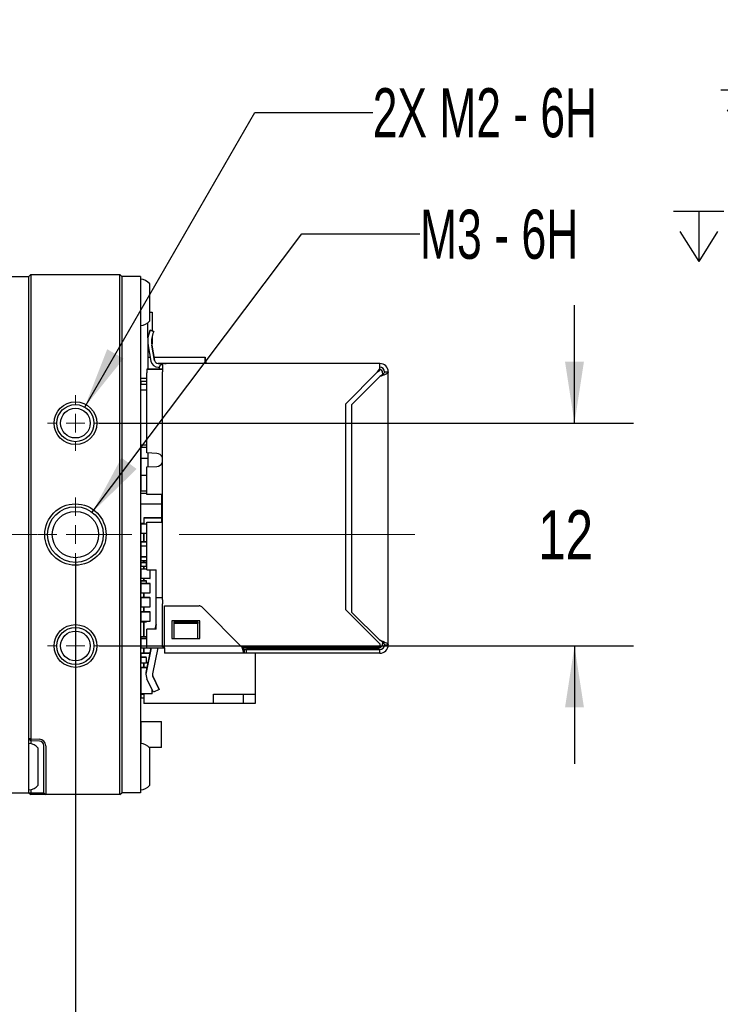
# Paper-space layout 'RJ45 body' of a CAD drawing. Header units: millimetres. Extents: x 5 to 274, y 4 to 211.
# Tile 4 of 21: x 127 to 165, y 36 to 89. Entities that reach past the tile are written whole.
import ezdxf

# ---------------------------------------------------------------- set-up
doc = ezdxf.new("R2010")
doc.units = ezdxf.units.MM
doc.linetypes.add('CENTERX2', pattern=[20.32, 12.7, -2.54, 2.54, -2.54])
doc.layers.add('DIMENSIONS', color=8, linetype='Continuous')
doc.styles.add('SLDTEXTSTYLE0', font='TXT', dxfattribs={"width": 0.75})
doc.styles.add('SLDTEXTSTYLE3', font='TXT', dxfattribs={"width": 0.675})
doc.styles.add('SLDTEXTSTYLE5', font='TXT', dxfattribs={"width": 0.678571})
doc.dimstyles.new('SLDDIMSTYLE11', dxfattribs={"dimtxt": 2.645833, "dimasz": 3.302, "dimexe": 0, "dimexo": 0.0625, "dimgap": 0.661458, "dimtad": 0, "dimtih": 1, "dimtoh": 1, "dimdec": 0, "dimrnd": 1e-09, "dimzin": 12, "dimdsep": 46, "dimtxsty": 'SLDTEXTSTYLE0', "dimsah": 1, "dimcen": 0.09, "dimadec": 0, "dimazin": 3, "dimtol": 1, "dimtp": 0.5, "dimtm": 0.5, "dimtfac": 1, "dimtdec": 1, "dimtmove": 0, "dimatfit": 0, "dimfxl": 1, "dimfrac": 2, "dimtolj": 1, "dimarcsym": 0})
doc.dimstyles.new('SLDDIMSTYLE8', dxfattribs={"dimtxt": 2.645833, "dimasz": 3.302, "dimexe": 0, "dimexo": 0.0625, "dimgap": 0.661458, "dimtad": 0, "dimtih": 1, "dimtoh": 1, "dimdec": 0, "dimrnd": 1e-09, "dimzin": 12, "dimdsep": 46, "dimtxsty": 'SLDTEXTSTYLE0', "dimsah": 1, "dimcen": 0.09, "dimadec": 0, "dimazin": 3, "dimtfac": 1, "dimtdec": 0, "dimtmove": 0, "dimatfit": 0, "dimfxl": 1, "dimfrac": 2, "dimtolj": 1, "dimtzin": 12, "dimarcsym": 0})
doc.dimstyles.new('SLDDIMSTYLE9', dxfattribs={"dimtxt": 2.645833, "dimasz": 3.302, "dimexe": 0, "dimexo": 0.0625, "dimgap": 0.661458, "dimtad": 0, "dimtih": 1, "dimtoh": 1, "dimdec": 6, "dimrnd": 1e-09, "dimzin": 12, "dimdsep": 46, "dimtxsty": 'SLDTEXTSTYLE0', "dimsah": 1, "dimcen": 0, "dimadec": 0, "dimazin": 3, "dimtfac": 1, "dimtofl": 0, "dimtmove": 0, "dimatfit": 3, "dimfxl": 1, "dimfrac": 2, "dimtolj": 1, "dimtzin": 12, "dimarcsym": 0})

# ---------------------------------------------------------------- blocks, each defined once
blk = doc.blocks.new('SW_SYMBOL_HOLE_DEPTH')
at = {"layer": 'DIMENSIONS', "color": 0}
for p, q in [((0, 875), (800, 875)), ((400, 875), (400, 75)), ((100, 555), (400, 75)), ((700, 555), (400, 75))]:
    blk.add_line(p, q, dxfattribs=at)
blk = doc.blocks.new('_D_21')
at = {"layer": 'DIMENSIONS'}
for p, q in [((117.549, 105.606), (110.921, 94.125)), ((110.921, 94.125), (117.271, 94.125))]:
    blk.add_line(p, q, dxfattribs=at)
blk.add_solid([(117.549, 105.606), (115.458, 103), (116.338, 102.492)], dxfattribs=at)
at = {"layer": 'DIMENSIONS', "xscale": 0.0033796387, "yscale": 0.0033796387, "zscale": 0.0033796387}
blk.add_blockref('SW_SYMBOL_HOLE_DEPTH', (136.007, 92.39), dxfattribs=at)
at = {"layer": 'DIMENSIONS', "attachment_point": 1}
for s, insert, char_height, style in [('4X M2 - 6H', (117.271, 95.434), 2.6458, 'SLDTEXTSTYLE3'), ('3', (140.783, 95.434), 2.646, 'SLDTEXTSTYLE0'), ('MIN', (143.713, 95.434), 2.6458, 'SLDTEXTSTYLE0')]:
    blk.add_mtext(s, dxfattribs=dict(at, insert=insert, char_height=char_height, style=style))
blk = doc.blocks.new('_D_29')
at = {"layer": 'DIMENSIONS'}
for p, q in [((156.917, 67.365), (156.917, 73.715)), ((131.319, 67.365), (160.092, 67.365)), ((131.319, 55.365), (160.092, 55.365)), ((156.917, 55.365), (156.917, 49.015))]:
    blk.add_line(p, q, dxfattribs=at)
for points in [[(156.917, 67.365), (157.425, 70.667), (156.409, 70.667)], [(156.917, 55.365), (156.409, 52.063), (157.425, 52.063)]]:
    blk.add_solid(points, dxfattribs=at)
at = {"layer": 'DIMENSIONS', "insert": (154.962, 62.674), "char_height": 2.6458, "attachment_point": 1, "style": 'SLDTEXTSTYLE0'}
blk.add_mtext('12', dxfattribs=at)
blk = doc.blocks.new('_D_31')
at = {"layer": 'DIMENSIONS'}
for p, q in [((130.049, 60.095), (130.049, 30.19)), ((118.049, 44.595), (118.049, 30.19)), ((118.049, 33.365), (111.699, 33.365)), ((130.049, 33.365), (136.399, 33.365))]:
    blk.add_line(p, q, dxfattribs=at)
for points in [[(118.049, 33.365), (114.747, 33.873), (114.747, 32.857)], [(130.049, 33.365), (133.351, 32.857), (133.351, 33.873)]]:
    blk.add_solid(points, dxfattribs=at)
at = {"layer": 'DIMENSIONS', "char_height": 2.6458, "attachment_point": 1, "style": 'SLDTEXTSTYLE0'}
for s, insert in [('12', (118.684, 34.674)), ('±0.5', (122.594, 34.674))]:
    blk.add_mtext(s, dxfattribs=dict(at, insert=insert))
blk = doc.blocks.new('_D_32')
at = {"layer": 'DIMENSIONS'}
for p, q in [((130.549, 68.231), (139.706, 84.091)), ((139.706, 84.091), (146.056, 84.091))]:
    blk.add_line(p, q, dxfattribs=at)
blk.add_solid([(130.549, 68.231), (132.64, 70.837), (131.76, 71.345)], dxfattribs=at)
at = {"layer": 'DIMENSIONS', "xscale": 0.0033796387, "yscale": 0.0033796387, "zscale": 0.0033796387}
blk.add_blockref('SW_SYMBOL_HOLE_DEPTH', (164.792, 82.356), dxfattribs=at)
at = {"layer": 'DIMENSIONS', "attachment_point": 1}
for s, insert, char_height, style in [('2X M2 - 6H', (146.056, 85.4), 2.6458, 'SLDTEXTSTYLE3'), ('3', (169.568, 85.4), 2.646, 'SLDTEXTSTYLE0'), ('MIN', (172.498, 85.4), 2.6458, 'SLDTEXTSTYLE0')]:
    blk.add_mtext(s, dxfattribs=dict(at, insert=insert, char_height=char_height, style=style))
blk = doc.blocks.new('_D_33')
at = {"layer": 'DIMENSIONS'}
for p, q in [((130.952, 62.563), (142.244, 77.549)), ((142.244, 77.549), (148.594, 77.549))]:
    blk.add_line(p, q, dxfattribs=at)
blk.add_solid([(130.952, 62.563), (133.345, 64.895), (132.533, 65.506)], dxfattribs=at)
at = {"layer": 'DIMENSIONS', "xscale": 0.0033796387, "yscale": 0.0033796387, "zscale": 0.0033796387}
blk.add_blockref('SW_SYMBOL_HOLE_DEPTH', (162.254, 75.814), dxfattribs=at)
at = {"layer": 'DIMENSIONS', "attachment_point": 1}
for s, insert, char_height, style in [('M3 - 6H', (148.594, 78.858), 2.6458, 'SLDTEXTSTYLE5'), ('3', (167.03, 78.858), 2.646, 'SLDTEXTSTYLE0'), ('MIN', (169.96, 78.858), 2.6458, 'SLDTEXTSTYLE0')]:
    blk.add_mtext(s, dxfattribs=dict(at, insert=insert, char_height=char_height, style=style))
blk = doc.blocks.new('SW_CENTERMARKSYMBOL_19')
at = {"color": 0, "linetype": 'Continuous', "lineweight": 18}
for p, q in [((0, 1), (0, 1.5)), ((-1, 0), (-1.5, 0)), ((0, 0), (-0.5, 0)), ((0, 0), (0, 0.5)), ((0, 0), (0, -0.5)), ((0, 0), (0.5, 0)), ((1, 0), (1.5, 0)), ((0, -1), (0, -1.5))]:
    blk.add_line(p, q, dxfattribs=at)
blk = doc.blocks.new('SW_CENTERMARKSYMBOL_20')
at = {"color": 0, "linetype": 'Continuous', "lineweight": 18}
for p, q in [((0, 1), (0, 2)), ((-1, 0), (-2, 0)), ((0, 0), (-0.5, 0)), ((0, 0), (0, 0.5)), ((0, 0), (0, -0.5)), ((0, 0), (0.5, 0)), ((1, 0), (2, 0)), ((0, -1), (0, -2))]:
    blk.add_line(p, q, dxfattribs=at)
blk = doc.blocks.new('SW_CENTERMARKSYMBOL_21')
at = {"color": 0, "linetype": 'Continuous', "lineweight": 18}
for p, q in [((0, 1), (0, 1.5)), ((-1, 0), (-1.5, 0)), ((0, 0), (-0.5, 0)), ((0, 0), (0, 0.5)), ((0, 0), (0, -0.5)), ((0, 0), (0.5, 0)), ((1, 0), (1.5, 0)), ((0, -1), (0, -1.5))]:
    blk.add_line(p, q, dxfattribs=at)

psp = doc.layouts.new('RJ45 body')

# ---------------------------------------------------------------- linework, layer by layer
at = {"color": 7, "linetype": 'Continuous', "lineweight": 25}
for p, q in [((127.6491738, 75.3654231), (127.5491738, 75.2654231)), ((127.6491738, 75.3654231), (127.6491738, 74.3654231)), ((127.6491738, 75.3654231), (132.4491738, 75.3654231)), ((132.4491738, 74.3654231), (132.4491738, 75.3654231)), ((132.5491738, 75.2654231), (132.4491738, 75.3654231)), ((126.5491738, 75.2654231), (127.5491738, 75.2654231)), ((127.5491738, 74.3654231), (127.5491738, 75.2654231)), ((132.5491738, 75.2654231), (132.5491738, 74.3654231)), ((133.5491738, 75.2654231), (132.5491738, 75.2654231)), ((133.5491738, 75.2654231), (133.5491738, 74.3654231)), ((134.0491738, 72.8654231), (134.0491738, 74.8654231)), ((127.5491738, 50.3691047), (127.5491738, 74.3654231)), ((127.5491738, 48.3654231), (127.5491738, 74.3654231)), ((127.6491738, 74.3654231), (127.6491738, 50.361992)), ((132.4491738, 48.3654231), (132.4491738, 74.3654231)), ((132.5491738, 74.3654231), (132.5491738, 48.3654231)), ((133.5491738, 74.3654231), (133.5491738, 48.3654231)), ((134.0491738, 73.3343457), (134.1791779, 73.3343457)), ((134.1791779, 73.3343457), (134.1791779, 72.3359241)), ((133.9485011, 71.949008), (133.9485011, 72.7709967)), ((134.0322901, 72.2565018), (134.0749985, 72.3738423)), ((134.0749985, 72.3738417), (134.0322901, 72.2565012)), ((134.0749985, 72.3738417), (134.0749985, 72.3738423)), ((134.262937, 72.3054383), (134.0749985, 72.3738423)), ((134.0749985, 72.3738417), (134.262937, 72.3054377)), ((134.262937, 72.3054377), (134.2202286, 72.1880972)), ((134.262937, 72.3054383), (134.262937, 72.3054377)), ((133.9485011, 71.949008), (133.9485012, 70.274008)), ((133.9552157, 71.6343466), (133.9485011, 71.6343466)), ((134.1791779, 71.6343466), (134.1564499, 71.6343466)), ((134.1791779, 72.0500382), (134.1791779, 71.6343466)), ((133.9691289, 71.5345656), (134.1154833, 70.7045488)), ((134.3124448, 70.7392791), (134.1660905, 71.5692958)), ((134.1660905, 71.5692952), (134.3124448, 70.7392785)), ((133.9485011, 70.9193197), (134.0776134, 70.9193197)), ((133.9591789, 70.6053049), (133.9485012, 70.6053049)), ((133.9591789, 70.2740088), (133.9591789, 70.6053049)), ((134.2806988, 70.9193197), (137.0291789, 70.9193198)), ((134.7385012, 70.5740087), (134.5094064, 70.5740087)), ((134.5094064, 70.5740081), (134.7385012, 70.5740081)), ((134.9385012, 70.5740079), (134.7385012, 70.5740079)), ((134.7385012, 70.5740078), (134.7385012, 70.1240077)), ((146.4385012, 70.5740096), (134.8385012, 70.5740091)), ((134.9385012, 70.574009), (134.8385012, 70.574009)), ((134.8385012, 70.5740088), (134.9385012, 70.5740088)), ((134.9385012, 70.574008), (134.8385012, 70.574008)), ((134.8385012, 70.5740079), (134.9385012, 70.5740079)), ((137.0291789, 70.9193198), (137.0291789, 70.5740092)), ((137.029179, 70.5740092), (137.0291789, 70.9193198)), ((137.0291789, 70.5740092), (137.0291789, 70.7584317)), ((137.0291789, 70.7584317), (137.0791789, 70.7584317)), ((137.0791789, 70.7584317), (137.0791789, 70.5740092)), ((137.079179, 70.5740092), (137.0791789, 70.7584317)), ((146.4385012, 70.2904825), (146.4385012, 70.5740083)), ((133.8885012, 70.274008), (133.9485012, 70.274008)), ((134.5385012, 70.274008), (133.8885012, 70.274008)), ((133.8885012, 70.2740078), (134.7385012, 70.2740079)), ((134.7385012, 70.2740078), (133.8885012, 70.2740077)), ((133.8885012, 70.2740077), (133.8885012, 70.0740077)), ((133.8885014, 65.7567963), (133.8885012, 70.0740077)), ((133.9485012, 70.274009), (134.5385012, 70.2740091)), ((133.9485012, 70.2740089), (134.5385012, 70.274009)), ((133.9485012, 70.2740088), (134.5385012, 70.2740088)), ((134.5094064, 70.3740081), (134.5556582, 70.3740081)), ((134.7385017, 58.0317032), (134.7385012, 70.1240077)), ((146.3185012, 70.1240082), (144.5885012, 68.3940082)), ((146.3185012, 70.1240082), (146.4385012, 70.2904825)), ((146.3185012, 70.1240082), (146.4385012, 70.2164939)), ((146.3185012, 70.1240082), (146.3185012, 70.1240082)), ((146.4385012, 70.2164939), (146.4385012, 70.2904825)), ((146.5885012, 70.0740083), (146.5885012, 69.978625)), ((146.6885012, 70.1240083), (146.8885012, 70.1240083)), ((146.8627652, 70.2740087), (146.8627652, 70.2740092)), ((146.8885018, 55.4240083), (146.8885012, 70.1240083)), ((133.8885012, 69.774008), (133.5491738, 69.774008)), ((133.5791789, 69.1535561), (133.5791789, 69.4675709)), ((133.5791789, 69.4675709), (133.8885012, 69.4675709)), ((133.579179, 69.609447), (133.579179, 69.774008)), ((133.8885012, 69.6094471), (133.579179, 69.609447)), ((133.579179, 69.609447), (133.579179, 69.4675709)), ((146.4385012, 69.8740083), (144.9385013, 68.3740082)), ((144.9385013, 68.3740082), (146.4385012, 69.8740082)), ((146.4385012, 69.8740082), (146.4385012, 69.8740083)), ((133.5791789, 69.1535561), (133.8885012, 69.1535561)), ((133.579179, 66.188613), (133.5791789, 69.1535561)), ((144.5885012, 68.3940082), (144.5885017, 57.3340082)), ((144.9385017, 57.1740082), (144.9385013, 68.3740082)), ((144.9385013, 68.3740082), (144.9385013, 68.3740082)), ((133.579179, 66.188613), (133.8885013, 66.188613)), ((133.579179, 66.188613), (133.579179, 66.0578461)), ((133.8885014, 66.0578461), (133.579179, 66.0578461)), ((133.5791792, 66.0578461), (133.5791792, 65.4728068)), ((134.4333294, 65.7336935), (133.8885014, 65.7567963)), ((133.9591791, 65.0142175), (133.9591791, 65.7538005)), ((133.5791792, 65.4728068), (133.9591792, 65.4728069)), ((133.5791792, 65.4728068), (133.5791793, 64.5570342)), ((133.8885014, 65.0112192), (134.4333294, 65.034322)), ((133.8885014, 65.0112192), (134.4333294, 65.034322)), ((133.8885015, 63.5240077), (133.8885014, 65.0112192)), ((133.8885014, 65.0112192), (133.8885014, 65.0112192)), ((133.5791792, 64.5570342), (133.8885014, 64.5570343)), ((133.5791792, 64.5570342), (133.5791792, 63.7214104)), ((146.8885014, 64.6740095), (146.8885014, 64.6740096)), ((146.8885014, 64.6740083), (146.8885014, 64.6740084)), ((133.5791792, 63.5906435), (133.5791792, 63.7214104)), ((133.5791792, 63.7214104), (133.8885015, 63.7214104)), ((133.5791792, 63.5906435), (133.8885015, 63.5906435)), ((133.5791793, 63.0252002), (133.5791792, 63.5906435)), ((134.7385015, 63.5240077), (133.8885015, 63.5240077)), ((134.6885015, 63.5240078), (134.6885015, 62.0240078)), ((133.5791793, 63.0252002), (134.6885015, 63.0252003)), ((133.7291767, 62.2653182), (133.7291766, 62.2653182)), ((133.7291766, 62.2653182), (134.3291766, 62.2653182)), ((133.7291766, 62.2653182), (133.7291766, 61.9253087)), ((133.7291767, 62.2653182), (133.7291767, 61.9253087)), ((134.6885015, 62.2653182), (133.7291767, 62.2653182)), ((134.3291766, 62.2653182), (134.3291766, 62.2653183)), ((134.3291766, 62.2653183), (134.6885015, 62.2653183)), ((146.8885015, 62.0740095), (146.8885015, 62.0740096)), ((146.8885015, 62.0740083), (146.8885015, 62.0740084)), ((133.5691785, 61.9153086), (133.5691785, 61.4353086)), ((133.5791785, 61.9153086), (133.5691785, 61.9153086)), ((133.5791765, 61.9653183), (133.5791766, 61.9653182)), ((133.7291766, 61.9653183), (133.5791765, 61.9653183)), ((133.5791765, 61.9653183), (133.5791765, 61.9253087)), ((133.5791766, 61.9653182), (133.7291766, 61.9653182)), ((133.5791766, 61.9653182), (133.5791766, 61.9253087)), ((133.5791785, 61.9253086), (133.5791785, 61.9153086)), ((133.8885015, 61.9253086), (133.5791785, 61.9253086)), ((133.8885015, 61.9253086), (133.5791785, 61.9253086)), ((133.8885015, 62.0240077), (133.8885015, 62.0240078)), ((133.8885015, 62.0240078), (134.7385015, 62.0240078)), ((133.8885016, 59.4740077), (133.8885015, 62.0240077)), ((133.8885015, 62.0240077), (134.7385015, 62.0240077)), ((134.6885015, 62.0240078), (134.7385015, 62.0240078)), ((133.5791785, 61.4353086), (133.5691785, 61.4353086)), ((133.5791785, 61.4353086), (133.5791785, 61.4253086)), ((133.8885016, 61.4253086), (133.5791785, 61.4253086)), ((133.7291765, 60.9655041), (133.7291765, 61.4253087)), ((133.7291767, 61.4253087), (133.7291767, 60.9655041)), ((133.5691785, 60.9555041), (133.5691785, 60.7655041)), ((133.5691785, 60.7655041), (133.5791785, 60.7655041)), ((133.8885016, 60.9655041), (133.5791785, 60.9655041)), ((133.5791785, 60.9655041), (133.5791785, 60.9555041)), ((133.5791785, 60.9655041), (133.8885016, 60.9655041)), ((133.5791785, 60.7655041), (133.8885016, 60.7655041)), ((133.5791785, 60.7655041), (133.5791785, 60.1655041)), ((133.5691785, 60.1655041), (133.5691785, 59.9755041)), ((133.5791785, 60.1655041), (133.5691785, 60.1655041)), ((133.5691785, 60.1655041), (133.5691785, 60.1655041)), ((133.5691785, 60.1655041), (133.5791785, 60.1655041)), ((133.8885016, 60.1655041), (133.5791785, 60.1655041)), ((133.5791785, 60.1655041), (133.5791785, 60.1655041)), ((133.5791785, 60.1655041), (133.8885016, 60.1655041)), ((133.5791785, 59.9655041), (133.5791785, 59.9755041)), ((133.5791785, 59.9655041), (133.8885016, 59.9655041)), ((133.7291765, 59.8653182), (133.7291765, 59.9655041)), ((133.7291767, 59.9655041), (133.7291767, 59.8653182)), ((133.5691785, 59.4884497), (133.5691785, 59.0084497)), ((133.5791785, 59.4884497), (133.5691785, 59.4884497)), ((133.5791767, 59.8653182), (133.5791768, 59.8653181)), ((133.7291767, 59.8653182), (133.5791767, 59.8653182)), ((133.5791767, 59.8653182), (133.5791767, 59.6653182)), ((133.5791767, 59.6653182), (133.5791768, 59.6653181)), ((133.5791768, 59.8653181), (133.8791768, 59.8653181)), ((133.5791768, 59.6653181), (133.5791768, 59.8653181)), ((133.5791768, 59.6653181), (133.8791768, 59.6653181)), ((133.5791785, 59.4984497), (133.5791785, 59.4884497)), ((133.8885016, 59.4984497), (133.5791785, 59.4984497)), ((133.8885016, 59.4984497), (133.5791785, 59.4984497)), ((133.7291765, 59.4984498), (133.7291765, 59.6653181)), ((133.7291767, 59.8653182), (133.7291767, 59.8653182)), ((133.8791767, 59.8653182), (133.7291767, 59.8653182)), ((133.7291767, 59.6653182), (133.7291767, 59.4984498)), ((133.8791768, 59.8653181), (133.8791767, 59.8653182)), ((133.8791768, 59.6653181), (133.8791768, 59.8653181)), ((133.8885016, 59.4740077), (134.3885016, 59.4740077)), ((134.0691785, 59.0084497), (134.0691785, 59.4740088)), ((134.3885017, 57.9590077), (134.3885016, 59.4740077)), ((133.5791785, 59.0084497), (133.5691785, 59.0084497)), ((133.5791767, 58.8653182), (133.5791768, 58.8653181)), ((133.7291767, 58.8653182), (133.5791767, 58.8653182)), ((133.5791767, 58.8653182), (133.5791767, 58.7290578)), ((133.5791768, 58.7290578), (133.5791768, 58.8653181)), ((133.5791768, 58.8653181), (133.8791768, 58.8653181)), ((133.5791785, 59.0084497), (133.5791785, 58.9984497)), ((134.0591785, 58.9984497), (133.5791785, 58.9984497)), ((133.7291765, 58.8653182), (133.7291765, 58.9984498)), ((133.7291767, 58.9984498), (133.7291767, 58.8653182)), ((133.7291767, 58.8653182), (133.7291767, 58.8653182)), ((133.8791767, 58.8653182), (133.7291767, 58.8653182)), ((133.8791768, 58.8653181), (133.8791767, 58.8653182)), ((133.8791768, 58.7290578), (133.8791768, 58.8653181)), ((134.0591785, 59.0084497), (134.0691785, 59.0084497)), ((134.0591785, 59.0084497), (134.0591785, 58.9984497)), ((146.8885016, 59.3740084), (146.8885016, 59.3740095)), ((133.5691785, 58.7190577), (133.5691785, 58.2390577)), ((133.5791785, 58.7190577), (133.5691785, 58.7190577)), ((133.5791785, 58.7290577), (134.0591785, 58.7290577)), ((133.5791785, 58.7190577), (133.5791785, 58.7290577)), ((134.0591785, 58.7290577), (133.5791785, 58.7290577)), ((134.0591785, 58.7190577), (134.0591785, 58.7290577)), ((134.0591785, 58.7190577), (134.0691785, 58.7190577)), ((134.0691785, 58.2390577), (134.0691785, 58.7190577)), ((133.5791785, 58.2390577), (133.5691785, 58.2390577)), ((133.5691785, 57.9570585), (133.5691785, 57.4770585)), ((133.5791785, 57.9570585), (133.5691785, 57.9570585)), ((133.5791785, 58.2390577), (133.5791785, 58.2290577)), ((133.5791785, 58.2290577), (134.0591785, 58.2290577)), ((134.0591785, 57.9670586), (133.5791785, 57.9670586)), ((133.5791785, 57.9670585), (134.0591785, 57.9670585)), ((133.5791785, 57.9570585), (133.5791785, 57.9670585)), ((133.7291765, 57.9670587), (133.7291765, 58.2290578)), ((133.7291767, 58.2290578), (133.7291767, 57.9670587)), ((134.0591785, 58.2390577), (134.0691785, 58.2390577)), ((134.0591785, 58.2290577), (134.0591785, 58.2390577)), ((134.0591785, 57.9570585), (134.0591785, 57.9670585)), ((134.0591785, 57.9570585), (134.0691785, 57.9570585)), ((134.0691785, 57.4770585), (134.0691785, 57.9570585)), ((134.3885018, 56.2740078), (134.3885017, 57.9590078)), ((134.7385017, 57.9590077), (134.3885017, 57.9590077)), ((134.7385017, 57.8478555), (134.7385017, 58.0317032)), ((134.7385017, 57.8478555), (134.7385017, 57.6269367)), ((133.5791785, 57.4770585), (133.5691785, 57.4770585)), ((133.5791785, 57.4770585), (133.5791785, 57.4670585)), ((133.5791785, 57.4670585), (134.0591785, 57.4670585)), ((133.7291765, 57.1999784), (133.7291765, 57.4670587)), ((133.7291767, 57.4670587), (133.7291767, 57.1999784)), ((134.0591785, 57.4770585), (134.0691785, 57.4770585)), ((134.0591785, 57.4670585), (134.0591785, 57.4770585)), ((134.7385017, 57.6198656), (134.7385017, 57.6269367)), ((134.7385018, 55.3240077), (134.7385017, 57.6198656)), ((134.8385017, 57.5240077), (136.705659, 57.5240078)), ((134.8385017, 57.5240077), (136.705659, 57.5240078)), ((134.8385018, 55.2740077), (134.8385017, 57.5240077)), ((134.8385017, 57.5240077), (134.8385017, 57.5240077)), ((136.8470804, 57.4654292), (139.0385018, 55.2740079)), ((136.8470804, 57.4654292), (139.0385018, 55.2740079)), ((144.5885017, 57.3340082), (146.4385018, 55.4840082)), ((144.5885017, 57.3340082), (146.4385018, 55.4840083)), ((144.5885017, 57.3340082), (144.5885017, 57.3340082)), ((133.5691785, 57.1899782), (133.5691785, 56.7099782)), ((133.5791785, 57.1899782), (133.5691785, 57.1899782)), ((133.5791785, 57.1999782), (134.0591785, 57.1999782)), ((133.5791785, 57.1899782), (133.5791785, 57.1999782)), ((134.0591785, 57.1999782), (133.5791785, 57.1999782)), ((134.0591785, 57.1899782), (134.0591785, 57.1999782)), ((134.0591785, 57.1899782), (134.0691785, 57.1899782)), ((134.0691785, 56.7099782), (134.0691785, 57.1899782)), ((146.4385018, 55.6740082), (144.9385017, 57.1740082)), ((133.5791785, 56.7099782), (133.5691785, 56.7099782)), ((133.5791767, 56.6999784), (133.5791767, 56.6653182)), ((133.5791767, 56.6653182), (133.5791768, 56.6653181)), ((133.5791768, 56.6653181), (133.5791768, 56.6999784)), ((133.5791768, 56.6653181), (133.8791768, 56.6653181)), ((133.5791785, 56.7099782), (133.5791785, 56.6999782)), ((133.5791785, 56.6999782), (134.0591785, 56.6999782)), ((133.7291765, 55.8653182), (133.7291765, 56.6653181)), ((133.7291767, 56.6653182), (133.7291767, 55.8653182)), ((133.8791768, 56.6653181), (133.8791768, 56.6999784)), ((133.8885018, 56.274008), (133.8885018, 56.2740077)), ((134.3885018, 56.274008), (133.8885018, 56.274008)), ((134.3885018, 56.2740078), (133.8885018, 56.2740077)), ((133.8885018, 55.2740077), (133.8885018, 56.2740077)), ((134.0591785, 56.7099782), (134.0691785, 56.7099782)), ((134.0591785, 56.6999782), (134.0591785, 56.7099782)), ((134.337792, 56.274008), (134.3885018, 56.520677)), ((134.3885018, 56.520677), (134.337792, 56.274008)), ((134.3885018, 56.274008), (134.3885018, 56.2740078)), ((136.7385018, 56.7240078), (135.2385018, 56.7240077)), ((135.2385018, 56.7240077), (135.2385018, 55.7740077)), ((135.3385018, 56.6740078), (135.3385018, 56.5799591)), ((135.3385018, 56.6740078), (136.6385018, 56.6740078)), ((135.3385018, 56.5799591), (135.3385018, 55.7740078)), ((136.6385018, 56.5799591), (135.3385018, 56.5799591)), ((136.6385018, 56.6740078), (136.6385018, 56.5799591)), ((136.6385018, 55.7740078), (136.6385018, 56.5799591)), ((136.7385018, 55.7740078), (136.7385018, 56.7240078)), ((133.5691785, 55.7394091), (133.5691785, 55.2594091)), ((133.5791785, 55.7394091), (133.5691785, 55.7394091)), ((133.5791767, 55.8653182), (133.5791768, 55.8653181)), ((133.7291767, 55.8653182), (133.5791767, 55.8653182)), ((133.5791767, 55.8653182), (133.5791767, 55.7494092)), ((133.5791768, 55.8653181), (133.8791768, 55.8653181)), ((133.5791768, 55.7494092), (133.5791768, 55.8653181)), ((133.5791785, 55.7494091), (133.5791785, 55.7394091)), ((133.8885018, 55.7494091), (133.5791785, 55.7494091)), ((133.8885018, 55.7494091), (133.5791785, 55.7494091)), ((133.7291767, 55.8653182), (133.7291767, 55.8653182)), ((133.8791767, 55.8653182), (133.7291767, 55.8653182)), ((133.8791768, 55.8653181), (133.8791767, 55.8653182)), ((133.8791768, 55.7494092), (133.8791768, 55.8653181)), ((135.2385018, 55.7740077), (136.7385018, 55.7740078)), ((135.2385018, 55.7740078), (136.7385018, 55.7740078)), ((135.2385018, 55.7740077), (135.2385018, 55.7740078)), ((136.7385018, 55.7740078), (136.7385018, 55.7740078)), ((133.5791785, 55.2594091), (133.5691785, 55.2594091)), ((133.5791785, 55.2594091), (133.5791785, 55.2494091)), ((134.0591785, 55.2494091), (133.5791785, 55.2494091)), ((133.7291765, 54.9800191), (133.7291765, 55.2494092)), ((133.7291767, 55.2494092), (133.7291767, 54.9800191)), ((134.1322138, 55.2740088), (133.8562903, 53.931827)), ((133.8562903, 53.931827), (134.1322136, 55.2740077)), ((133.8885018, 55.2740077), (134.8385018, 55.2740078)), ((134.0591785, 55.2594091), (134.0691785, 55.2594091)), ((134.0591785, 55.2594091), (134.0591785, 55.2494091)), ((134.0691785, 55.2594091), (134.0691785, 55.2740088)), ((134.4895075, 55.274008), (134.1990964, 53.8613535)), ((134.7385018, 55.3240077), (134.8385018, 55.3240078)), ((134.8385018, 55.2740077), (134.8385018, 54.9740078)), ((138.9885018, 55.3240079), (139.2000303, 55.3240079)), ((139.0385018, 55.274008), (139.6735018, 55.274008)), ((139.0385018, 55.2740079), (139.0385018, 55.2740079)), ((139.1385018, 55.1740093), (139.284618, 55.1740093)), ((139.1385018, 55.174008), (139.2635018, 55.174008)), ((139.1385018, 55.1740079), (139.1385018, 54.9740079)), ((139.2102244, 55.3240079), (139.3501685, 55.3240079)), ((146.4385018, 55.1740082), (139.2635018, 55.1740079)), ((139.2635018, 55.1740079), (139.2635018, 55.174008)), ((139.2635018, 54.9740079), (139.2635018, 55.1740079)), ((139.5287157, 55.3240079), (139.3501685, 55.3240079)), ((139.3659936, 55.1740093), (139.4659936, 55.1740093)), ((139.4659936, 55.1740093), (146.4385018, 55.1740096)), ((139.4659936, 55.1740093), (139.4659936, 55.1740093)), ((139.5287157, 55.3240079), (139.7937629, 55.3240079)), ((139.6235005, 55.3240093), (139.6735018, 55.274008)), ((139.6735018, 55.274008), (146.3885018, 55.2740083)), ((139.7291767, 55.274008), (139.7291767, 55.1740093)), ((146.4385018, 55.3240082), (139.7937629, 55.3240079)), ((146.2872112, 55.1740094), (146.4385018, 55.1740094)), ((146.2872112, 55.1740085), (146.2872112, 55.1740094)), ((146.2872112, 55.1740085), (146.4385018, 55.1740085)), ((146.4385018, 55.4840083), (146.4385018, 55.4840082)), ((146.4385018, 55.4840082), (146.4385018, 55.3240082)), ((146.4385018, 55.1740083), (146.4385018, 55.1740082)), ((146.4385018, 54.9740082), (146.4385018, 55.1740082)), ((146.5885018, 55.5693915), (146.5885018, 55.4740083)), ((146.6885018, 55.4240083), (146.8885018, 55.4240083)), ((133.5691785, 54.970019), (133.5691785, 54.7454539)), ((133.5791785, 54.970019), (133.5691785, 54.970019)), ((133.5691788, 54.7454539), (133.5691788, 54.4654539)), ((133.5791788, 54.7454539), (133.5691788, 54.7454539)), ((133.5791785, 54.980019), (134.0591785, 54.980019)), ((133.5791785, 54.970019), (133.5791785, 54.980019)), ((134.0591785, 54.980019), (133.5791785, 54.980019)), ((133.5791788, 54.7554539), (133.8591788, 54.7554539)), ((133.5791788, 54.7454539), (133.5791788, 54.7554539)), ((133.8591788, 54.7554539), (133.5791788, 54.7554539)), ((133.8591788, 54.7454539), (133.8591788, 54.7554539)), ((133.8591788, 54.7454539), (133.8691788, 54.7454539)), ((133.8691788, 54.4654539), (133.8691788, 54.7454539)), ((134.0591785, 54.970019), (134.0591785, 54.980019)), ((134.0591785, 54.970019), (134.0691785, 54.970019)), ((134.0691785, 54.9673854), (134.0691785, 54.970019)), ((136.0885018, 54.9740089), (134.8385018, 54.9740089)), ((139.1385018, 54.9740079), (134.8385018, 54.9740078)), ((136.3385018, 54.9740089), (136.0885018, 54.9740089)), ((139.2635018, 54.974008), (139.1385018, 54.974008)), ((146.4385018, 54.9740082), (139.2635018, 54.9740079)), ((139.7291767, 54.9740079), (139.7291767, 52.7653182)), ((133.5691785, 54.2029386), (133.5691785, 53.7229386)), ((133.5791785, 54.2029386), (133.5691785, 54.2029386)), ((133.5791788, 54.4654539), (133.5691788, 54.4654539)), ((133.9140806, 54.2129387), (133.5791785, 54.2129387)), ((133.5791785, 54.2129386), (133.9140806, 54.2129386)), ((133.5791785, 54.2029386), (133.5791785, 54.2129386)), ((133.5791788, 54.4654539), (133.5791788, 54.4554539)), ((133.5791788, 54.4554539), (133.8591788, 54.4554539)), ((133.5791791, 54.1831082), (133.5791791, 52.7831059)), ((133.9079481, 54.1831082), (133.5791791, 54.1831082)), ((133.7291765, 54.2129388), (133.7291765, 54.4554539)), ((133.7291767, 54.4554539), (133.7291767, 54.2129388)), ((133.8591788, 54.4654539), (133.8691788, 54.4654539)), ((133.8591788, 54.4554539), (133.8591788, 54.4654539)), ((133.8691788, 54.480019), (133.9689865, 54.480019)), ((133.5791785, 53.7229386), (133.5691785, 53.7229386)), ((133.8451183, 53.8220023), (133.8451183, 53.8220022)), ((134.2459257, 52.8743105), (133.9003157, 53.5829158)), ((134.2148711, 53.7363348), (134.5604811, 53.0277295)), ((134.5604811, 53.0277295), (134.2148711, 53.7363348)), ((134.5604811, 53.0277295), (134.2459257, 52.8743105)), ((134.5604811, 53.0277295), (134.5604811, 53.0277295)), ((133.5791765, 52.7653183), (133.5791766, 52.7653182)), ((133.7291765, 52.7653183), (133.5791765, 52.7653183)), ((133.5791765, 52.5653183), (133.5791765, 52.7653183)), ((133.5791765, 52.5653183), (133.5791766, 52.5653182)), ((133.5791766, 52.7653182), (133.7291766, 52.7653182)), ((133.5791766, 52.7653182), (133.5791766, 52.5653182)), ((133.5791766, 52.5653182), (133.7291766, 52.5653182)), ((134.1791779, 52.7831059), (133.5791791, 52.7831059)), ((133.7291765, 52.7653183), (133.7291765, 52.7831059)), ((133.7291765, 52.7653183), (133.7291766, 52.7653182)), ((133.7291766, 52.7653182), (133.7291766, 52.2653182)), ((133.7291767, 52.7831059), (133.7291767, 52.2653182)), ((134.1791779, 52.7831059), (134.1791779, 53.0111644)), ((137.4791767, 52.7653182), (139.7291767, 52.7653182)), ((137.4791767, 52.2653182), (137.4791767, 52.7653182)), ((139.0791767, 52.7653182), (139.0791767, 52.2653182)), ((139.7291766, 52.7653182), (139.7291766, 52.2653182)), ((133.7291766, 52.2653182), (133.7291767, 52.2653182)), ((137.4791767, 52.2653182), (133.7291767, 52.2653182)), ((139.0791767, 52.2653182), (137.4791767, 52.2653182)), ((139.7291766, 52.2653182), (139.0791766, 52.2653182)), ((133.5791791, 51.2985473), (133.5791791, 50.112356)), ((133.5791791, 51.2985473), (134.6791795, 51.2985473)), ((134.6791795, 49.8985399), (134.6791795, 51.2985473)), ((127.6491738, 50.361992), (127.5491738, 50.3691047)), ((127.5491738, 50.3691047), (127.6491129, 50.2619331)), ((127.6491738, 50.361992), (127.6491129, 50.2619331)), ((128.1078987, 50.245912), (127.6491129, 50.2619331)), ((127.6491129, 50.2619331), (127.6491129, 50.1004026)), ((127.6491738, 50.361992), (128.1113886, 50.3458511)), ((128.0491738, 47.8654231), (128.0491738, 49.8654231)), ((128.3491738, 48.3654231), (128.3491738, 49.9960643)), ((128.4491738, 49.9960643), (128.4491738, 48.3654231)), ((134.6791795, 49.8985399), (134.0179745, 49.8985399)), ((134.6791795, 49.8973192), (134.0191937, 49.8973192)), ((134.0491738, 47.8654231), (134.0491738, 49.8654231)), ((134.6791795, 49.8973192), (134.6791795, 49.8985399)), ((127.5491738, 47.4654231), (127.5491738, 48.3654231)), ((128.3491738, 47.4654231), (128.3491738, 48.3654231)), ((128.4491738, 48.3654231), (128.4491738, 47.3654231)), ((132.4491738, 47.3654231), (132.4491738, 48.3654231)), ((132.5491738, 48.3654231), (132.5491738, 47.4654231)), ((133.5491738, 48.3654231), (133.5491738, 47.4654231)), ((126.5491738, 47.4654231), (127.5491738, 47.4654231)), ((127.5491738, 47.4654231), (127.6491129, 47.4654231)), ((127.5491738, 47.4654231), (127.6491738, 47.3654231)), ((127.6491129, 47.6304436), (127.6491129, 47.4654231)), ((127.6491129, 47.4654231), (128.1078987, 47.4654231)), ((127.6491738, 47.3654231), (127.6491129, 47.4654231)), ((128.1113886, 47.3654231), (127.6491738, 47.3654231)), ((128.1078987, 47.4654231), (128.3491738, 47.4654231)), ((128.4491738, 47.3654231), (128.1113886, 47.3654231)), ((128.3491738, 47.4654231), (128.4491738, 47.3654231)), ((132.4491738, 47.3654231), (128.4491738, 47.3654231)), ((132.4491738, 47.3654231), (132.5491738, 47.4654231)), ((133.5491738, 47.4654231), (132.5491738, 47.4654231))]:
    psp.add_line(p, q, dxfattribs=at)
at = {"color": 7, "linetype": 'CENTERX2', "lineweight": 18}
psp.add_line((148.3310226, 61.3654231), (108.6991738, 61.3654231), dxfattribs=at)
at = {"color": 7, "linetype": 'Continuous', "lineweight": 25}
for centre, radius in [((130.0491738, 67.3654231), 1.15), ((130.0491738, 67.3654231), 1), ((130.0491738, 67.3654231), 0.8), ((130.0491738, 61.3654231), 1.65), ((130.0491738, 61.3654231), 1.5), ((130.0491738, 61.3654231), 1.25), ((130.0491738, 55.3654231), 1.15), ((130.0491738, 55.3654231), 1), ((130.0491738, 55.3654231), 0.8)]:
    psp.add_circle(centre, radius, dxfattribs=at)
for centre, radius, start, end in [((133.4879263, 74.3679281), 0.75, 41.55407748, 85.31582017), ((133.4879263, 73.3629181), 0.75, 274.68417983, 318.44592252), ((135.3478598, 71.7776737), 1.4, 160.0000025, 178.26564936), ((135.3478598, 71.7776731), 1.4, 160.0000025, 178.26564936), ((135.3478598, 71.7776731), 1.2, 160.0000025, 190.0000025), ((135.3478598, 71.7776731), 1.4, 181.73435565, 190.0000025), ((135.3478598, 71.7776737), 1.2, 179.99997224, 190.0000025), ((134.5094064, 70.7740081), 0.4, 190.0000025, 270.0000025), ((134.5094064, 70.7740087), 0.2, 190.00000251, 270.0000025), ((134.5094064, 70.7740081), 0.2, 190.00000251, 270.0000025), ((134.8385012, 70.274008), 0.3, 109.47122314, 180.0000025), ((134.8385012, 70.2740079), 0.3, 109.47122314, 180.0000025), ((146.4385012, 70.1240096), 0.45, 0.0000025, 90.0000025), ((146.4385012, 70.1240083), 0.45, 0.0000025, 90.0000025), ((146.4385012, 70.1240083), 0.25, 0.0000025, 90.0000025), ((146.3885012, 70.0740087), 0.2, 0.0000025, 75.52249032), ((146.3885012, 70.0740083), 0.2, 0.0000025, 75.52249032), ((146.4385012, 70.1240091), 0.45, 0.0000025, 19.47122314), ((146.4385012, 70.1240087), 0.45, 0.0000025, 19.47122314), ((134.4185014, 65.3840077), 0.35, 23.89551069, 87.57189733), ((134.4185014, 65.3840077), 0.35, 272.42810768, 336.10449432), ((134.4185014, 65.3840078), 0.35, 272.42810768, 336.10449432), ((133.5791785, 61.9153086), 0.01, 90, 180), ((133.5791785, 61.9153086), 0.01, 90, 180), ((133.5791785, 61.4353086), 0.01, 180, 270), ((133.5791785, 60.9555041), 0.01, 90, 180), ((133.5791785, 60.9555041), 0.01, 90, 180), ((133.5791785, 59.9755041), 0.01, 180, 270), ((133.5791785, 59.4884497), 0.01, 90, 180), ((133.5791785, 59.4884497), 0.01, 90, 180), ((133.5791785, 59.0084497), 0.01, 180, 270), ((134.0591785, 59.0084497), 0.01, 270, 0), ((133.5791785, 58.7190577), 0.01, 90, 180), ((133.5791785, 58.7190577), 0.01, 90, 180), ((134.0591785, 58.7190577), 0.01, 0, 90), ((134.0591785, 58.7190577), 0.01, 0, 90), ((133.5791785, 58.2390577), 0.01, 180, 270), ((133.5791785, 57.9570586), 0.01, 90, 180), ((133.5791785, 57.9570585), 0.01, 90, 180), ((134.0591785, 58.2390577), 0.01, 270, 0), ((134.0591785, 57.9570586), 0.01, 0, 90), ((134.0591785, 57.9570585), 0.01, 0, 90), ((133.5791785, 57.4770585), 0.01, 180, 270), ((134.0591785, 57.4770585), 0.01, 270, 0), ((136.705659, 57.3240078), 0.2, 45.0000025, 90.0000025), ((136.705659, 57.3240078), 0.2, 45.0000025, 90.0000025), ((133.5791785, 57.1899782), 0.01, 90, 180), ((133.5791785, 57.1899782), 0.01, 90, 180), ((134.0591785, 57.1899782), 0.01, 0, 90), ((134.0591785, 57.1899782), 0.01, 0, 90), ((133.5791785, 56.7099782), 0.01, 180, 270), ((134.0591785, 56.7099782), 0.01, 270, 0), ((133.5791785, 55.7394091), 0.01, 90, 180), ((133.5791785, 55.7394091), 0.01, 90, 180), ((133.5791785, 55.2594091), 0.01, 180, 270), ((134.0591785, 55.2594091), 0.01, 270, 0), ((146.3885018, 55.4740083), 0.2, 270.0000025, 0.0000025), ((146.4385018, 55.4240085), 0.25, 270.0000025, 0.0000025), ((146.4385018, 55.4240083), 0.25, 270.0000025, 0.0000025), ((146.4385018, 55.4240083), 0.45, 270.0000025, 0.0000025), ((133.5791785, 54.970019), 0.01, 90, 180), ((133.5791785, 54.970019), 0.01, 90, 180), ((133.5791788, 54.7454539), 0.01, 90, 180), ((133.5791788, 54.7454539), 0.01, 90, 180), ((133.8591788, 54.7454539), 0.01, 0, 90), ((133.8591788, 54.7454539), 0.01, 0, 90), ((134.0591785, 54.970019), 0.01, 0, 90), ((134.0591785, 54.970019), 0.01, 0, 90), ((133.5791785, 54.2029387), 0.01, 90, 180), ((133.5791785, 54.2029386), 0.01, 90, 180), ((133.5791788, 54.4654539), 0.01, 180, 270), ((133.8591788, 54.4654539), 0.01, 270, 0), ((133.5791785, 53.7229386), 0.01, 180, 270), ((134.3905149, 53.822002), 0.5453966, 168.38307801, 206.0000025), ((134.3905149, 53.822002), 0.5453966, 168.38307801, 179.99997231), ((134.3905149, 53.822002), 0.1954216, 168.38307801, 206.0000025), ((134.3905149, 53.822002), 0.1954216, 179.99997231, 206.0000025), ((127.4879263, 49.3679281), 0.75, 41.55407748, 85.31582017), ((128.0991738, 49.9960643), 0.25, 0, 88), ((128.0991738, 49.9960643), 0.35, 0, 88), ((133.4879263, 49.3679281), 0.75, 41.55407748, 85.31582017), ((127.4879263, 48.3629181), 0.75, 274.68417983, 318.44592252), ((133.4879263, 48.3629181), 0.75, 274.68417983, 318.44592252)]:
    psp.add_arc(centre, radius, start, end, dxfattribs=at)
for points, knots in [([(146.8885012, 70.1240083), (146.8828967, 70.1050162), (146.8716867, 70.0670287), (146.7846342, 70.0100748), (146.657916, 69.9530952), (146.5335798, 69.9076611), (146.45932, 69.881377), (146.4385012, 69.8740082)], [0, 0, 0, 0, 0.2277799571, 0.4556010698, 0.6834144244, 0.9112447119, 1, 1, 1, 1]), ([(146.6885012, 70.1240083), (146.6853071, 70.1048353), (146.6785784, 70.0644445), (146.6238373, 70.0027601), (146.5400794, 69.938613), (146.472586, 69.8956865), (146.4385012, 69.8740083)], [0, 0, 0, 0, 0.2302690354, 0.4850961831, 0.7399690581, 1, 1, 1, 1]), ([(146.6885018, 55.4240083), (146.6853078, 55.4431813), (146.6785791, 55.4835721), (146.6238379, 55.5452565), (146.54008, 55.6094035), (146.4725866, 55.65233), (146.4385018, 55.6740083)], [0, 0, 0, 0, 0.2302690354, 0.4850961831, 0.7399690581, 1, 1, 1, 1]), ([(146.4385018, 55.6740082), (146.4921753, 55.6550162), (146.599532, 55.6170287), (146.7403214, 55.5600747), (146.8422252, 55.5030953), (146.8844664, 55.4576612), (146.8876182, 55.4313771), (146.8885018, 55.4240083)], [0, 0, 0, 0, 0.2277799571, 0.4556010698, 0.6834144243, 0.9112447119, 1, 1, 1, 1]), ([(139.1385018, 54.9740079), (139.1310565, 54.9775916), (139.1162881, 54.9847001), (139.0942196, 55.0395549), (139.0722509, 55.1191058), (139.0536599, 55.2026369), (139.0424332, 55.2554971), (139.0385018, 55.2740079)], [0, 0, 0, 0, 0.2231726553, 0.4426838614, 0.6621900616, 0.8817047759, 1, 1, 1, 1]), ([(139.0385018, 55.2740079), (139.0476539, 55.2596189), (139.0653128, 55.231855), (139.091447, 55.198278), (139.115647, 55.1775829), (139.1313168, 55.1751318), (139.1385018, 55.1740079)], [0, 0, 0, 0, 0.2742814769, 0.5292287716, 0.7841402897, 1, 1, 1, 1]), ([(139.2102244, 55.3240079), (139.2087255, 55.3240079), (139.205557, 55.3240079), (139.2019376, 55.3240079), (139.2000303, 55.3240079)], [0, 0, 0, 0, 0.4730416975, 1, 1, 1, 1]), ([(139.284618, 55.1740093), (139.2874197, 55.1740093), (139.2941475, 55.1740093), (139.3221807, 55.1740093), (139.3577817, 55.1740093), (139.3659936, 55.1740093)], [0, 0, 0, 0, 0.3544215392, 0.8510879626, 1, 1, 1, 1])]:
    psp.add_open_spline(points, degree=3, knots=knots, dxfattribs=at)

# ---------------------------------------------------------------- block references
at = {"color": 7, "linetype": 'Continuous', "lineweight": 0}
for name, p in [('SW_CENTERMARKSYMBOL_21', (130.0491738, 67.3654231)), ('SW_CENTERMARKSYMBOL_20', (130.0491738, 61.3654231)), ('SW_CENTERMARKSYMBOL_19', (130.0491738, 55.3654231))]:
    psp.add_blockref(name, p, dxfattribs=at)

# ---------------------------------------------------------------- dimensions: what is measured, and where the dimension line sits
at = {"layer": 'DIMENSIONS'}
for p1, p2, text, picture, middle in [((118.5491738, 107.3378972), (117.5491738, 105.6058464), '4X M2 - 6H {\\fGDT;x} 3\\P', '_D_21', (133.8100583, 94.1249233)), ((129.5491738, 66.4993977), (130.5491738, 68.2314485), '2X M2 - 6H {\\fGDT;x} 3\\P', '_D_32', (162.5950905, 84.0910031)), ((129.1464929, 60.1674385), (130.9518548, 62.5634077), 'M3 - 6H {\\fGDT;x} 3\\P', '_D_33', (162.5950905, 77.5493175))]:
    dim = psp.add_diameter_dim_2p(p1=p1, p2=p2, text=text, dimstyle='SLDDIMSTYLE9', override={"dimpost": '<>'}, dxfattribs=at)
    dim.commit()
    dim.dimension.update_dxf_attribs({"geometry": picture, "text_midpoint": middle, "dimtype": 163})
dim = psp.add_linear_dim(base=(156.9170578, 55.3654231), p1=(130.0491738, 67.3654231), p2=(130.0491738, 55.3654231), angle=90, dimstyle='SLDDIMSTYLE8', dxfattribs=at)
dim.commit()
dim.dimension.update_dxf_attribs({"geometry": '_D_29', "text_midpoint": (156.9170578, 61.3654231), "dimtype": 160})
dim = psp.add_linear_dim(base=(130.0491738, 33.3654231), p1=(118.0491738, 45.8654231), p2=(130.0491738, 61.3654231), dimstyle='SLDDIMSTYLE11', dxfattribs=at)
dim.commit()
dim.dimension.update_dxf_attribs({"geometry": '_D_31', "text_midpoint": (124.0491738, 33.3654231), "dimtype": 160})

doc.saveas('drawing.dxf')
